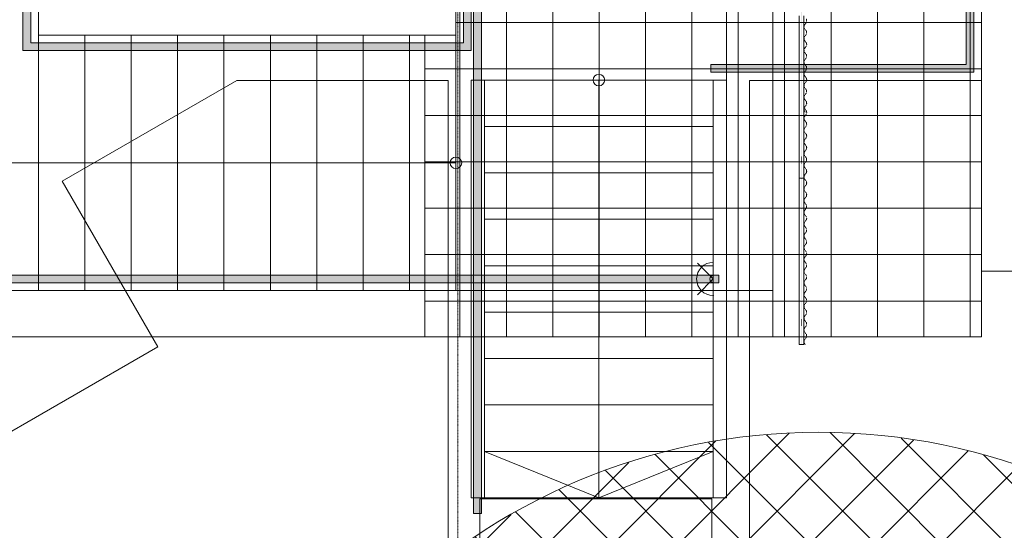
# Model space of a CAD drawing. Header units: centimetres. Extents: x -1589 to 108054, y -205274 to 31709.
# Tile 10 of 256: x 37840 to 44209, y -160053 to -156753. Entities that reach past the tile are written whole.
import ezdxf

# ---------------------------------------------------------------- set-up
doc = ezdxf.new("R2010")
doc.units = ezdxf.units.CM
doc.header["$LTSCALE"] = 0.01
doc.header["$MEASUREMENT"] = 0
for name, pattern in [('11108-COL-C310_XMODEL$0$HIDDEN', [0.375, 0.25, -0.125]), ('Kropki i Kreski', [72, 36, -18, 0, -18]), ('Kropkowana', [63.499999, 0, -63.499999])]:
    doc.linetypes.add(name, pattern=pattern)
for name, color, linetype in [('2_barierki.K_IR', 7, 'Continuous'), ('2_belki.K_IR', 7, 'Continuous'), ('2_schody stalowe rzut.K_IR', 7, 'Continuous'), ('2_schody.K_IR', 7, 'Continuous'), ('2_stropy.K_IR', 7, 'Continuous'), ('2_słupy.K_IR', 7, 'Continuous'), ('2_ściana dekoracyjna 3', 7, 'Continuous'), ('2_ściany.K_IR', 7, 'Continuous'), ('3_oświetlenie.K_IR', 7, 'Continuous'), ('4_osie.ISTN', 7, 'Continuous')]:
    doc.layers.add(name, color=color, linetype=linetype)
for name, color, linetype, lineweight in [('A-DETL-GENF', 7, 'Continuous', 18), ('A-DETL-THIN', 7, 'Continuous', 18), ('F-SPRN', 7, 'Continuous', 18)]:
    doc.layers.add(name, color=color, linetype=linetype, lineweight=lineweight)

# ---------------------------------------------------------------- blocks, each defined once
blk = doc.blocks.new('VF Grate Nozzle Assembly1 - 20_ Grate Nozzle 90 Degree 2-1656473-Poziom płyty DIFFS_ RMS')
at = {"layer": 'F-SPRN', "color": 30, "true_color": 0xff8000}
blk.add_arc((0, 0), 7500, 270, 90, dxfattribs=at)

msp = doc.modelspace()

# ---------------------------------------------------------------- hatches: boundary and pattern name
at = {"layer": '2_barierki.K_IR', "linetype": 'Continuous', "lineweight": 5, "ltscale": 10}
for points in [[(44011.71357, -155153.0033), (43961.71357, -155203.00274), (43961.71357, -157042.78674), (44011.71357, -157092.78674)], [(37861.63197, -156953.01554), (37911.63197, -156903.01554), (37911.63197, -156702.96592), (37861.63197, -156652.96592)], [(40761.63197, -156677.96592), (40711.63197, -156677.96592), (40711.63197, -156903.01554), (40761.63197, -156953.01554)], [(40761.63197, -156953.01554), (40711.63197, -156903.01554), (37911.63197, -156903.01554), (37861.63197, -156953.01554)], [(42411.6291, -157092.78674), (42411.6291, -157042.78674), (42311.6291, -157042.78674), (42311.6291, -157092.78674)], [(44011.71357, -157092.78674), (43961.71357, -157042.78674), (42411.6291, -157042.78674), (42411.6291, -157092.78674)], [(36261.63197, -158403.01554), (36261.63197, -158453.01554), (37961.63196, -158453.01554), (37961.63196, -158403.01554)], [(37961.63196, -158403.01554), (37961.63196, -158453.01554), (40686.63197, -158453.01554), (40686.63197, -158403.01554)], [(40686.63197, -158403.01554), (40686.63197, -158453.01554), (42361.63197, -158453.01554), (42361.63197, -158403.01554)]]:
    msp.add_hatch(color=8, dxfattribs=at).paths.add_polyline_path(points)
at = {"layer": '2_schody stalowe rzut.K_IR', "linetype": 'Continuous', "lineweight": 5, "ltscale": 10}
for points in [[(40826.6291, -156652.96592), (40776.6291, -156702.96592), (40776.6291, -159845.3506), (40826.6291, -159845.3506)], [(40826.6291, -159845.3506), (40776.6291, -159845.3506), (40776.6291, -159945.3506), (40826.6291, -159945.3506)]]:
    msp.add_hatch(color=8, dxfattribs=at).paths.add_polyline_path(points)
at = {"layer": '2_schody.K_IR', "linetype": 'Continuous', "lineweight": 5, "ltscale": 10}
h = msp.add_hatch(dxfattribs=at)
h.set_pattern_fill('Siatka_30x30', color=8, scale=10, style=0, pattern_type=2)
h.set_pattern_definition([(0, (26888.05, -176271.54), (0, 300), []), (90, (26888.05, -176271.54), (-300, 0), [])])
h.paths.add_polyline_path([(40661.63195, -156853.01552), (40461.63197, -156853.01552), (40461.63197, -158803.01554), (44061.71357, -158803.01554), (44061.71357, -157150.69407), (44061.71357, -154803.00388), (42711.63197, -154803.00388), (42711.63197, -155103.00386), (42411.63193, -155103.00386), (40661.63195, -155103.00386)])
at = {"layer": 'A-DETL-GENF', "true_color": 0x0080ff}
h = msp.add_hatch(dxfattribs=at)
h.set_pattern_fill('FP_8', color=150, style=0, pattern_type=2)
h.set_pattern_definition([(45, (-62690.67, -200869.6), (-212.132, 212.132), []), (135, (-62690.67, -200869.6), (-212.132, -212.132), [])])
h.paths.add_polyline_path([(43007.82295, -167419.79744), (43232.10474, -167413.5047), (43455.68086, -167394.64628), (43677.84784, -167363.28152), (43897.90669, -167319.50909), (44115.165, -167263.46673), (44328.9392, -167195.33076), (44538.55668, -167115.31557), (44743.35791, -167023.67291), (44942.6985, -166920.69113), (45135.95126, -166806.69424), (45322.50814, -166682.04092), (45501.78216, -166547.12337), (45673.20926, -166402.3661), (45836.25008, -166248.22457), (45990.39161, -166085.18375), (46135.14888, -165913.75665), (46270.06643, -165734.48263), (46394.71975, -165547.92575), (46508.71664, -165354.67299), (46611.69842, -165155.3324), (46703.34108, -164950.53117), (46783.35627, -164740.91369), (46851.49224, -164527.13949), (46907.5346, -164309.88118), (46951.30702, -164089.82234), (46982.67179, -163867.65535), (47001.53021, -163644.07923), (47007.82295, -163419.79744), (47001.53021, -163195.51565), (46982.67179, -162971.93954), (46951.30702, -162749.77255), (46907.5346, -162529.71371), (46851.49224, -162312.4554), (46783.35627, -162098.68119), (46703.34108, -161889.06371), (46611.69842, -161684.26249), (46508.71664, -161484.92189), (46394.71975, -161291.66914), (46270.06643, -161105.11226), (46135.14888, -160925.83824), (45990.39161, -160754.41113), (45836.25008, -160591.37032), (45673.20926, -160437.22878), (45501.78216, -160292.47151), (45322.50814, -160157.55397), (45135.95126, -160032.90065), (44942.6985, -159918.90376), (44743.35791, -159815.92197), (44538.55668, -159724.27931), (44328.9392, -159644.26412), (44115.165, -159576.12815), (43897.90669, -159520.08579), (43677.84784, -159476.31337), (43455.68086, -159444.9486), (43232.10474, -159426.09018), (43007.82295, -159419.79744), (42783.54116, -159426.09018), (42556.69319, -159445.41051), (42337.79806, -159476.31337), (42117.73921, -159520.08579), (41900.48091, -159576.12815), (41686.7067, -159644.26412), (41477.08922, -159724.27931), (41272.28799, -159815.92197), (41072.9474, -159918.90376), (40879.69464, -160032.90065), (40693.13777, -160157.55397), (40504.07518, -160300.73721), (40342.43664, -160437.22878), (40179.39583, -160591.37032), (40017.71178, -160763.34327), (39880.49702, -160925.83824), (39745.57947, -161105.11226), (39620.92615, -161291.66914), (39506.92926, -161484.92189), (39403.94748, -161684.26249), (39312.30482, -161889.06371), (39232.28963, -162098.68119), (39164.15366, -162312.4554), (39108.1113, -162529.71371), (39064.33888, -162749.77255), (39032.97411, -162971.93954), (39014.11569, -163195.51565), (39007.82295, -163419.79744), (39014.11569, -163644.07923), (39032.97411, -163867.65535), (39064.33888, -164089.82234), (39108.1113, -164309.88118), (39164.15366, -164527.13949), (39232.28963, -164740.91369), (39312.30482, -164950.53117), (39403.94748, -165155.3324), (39506.92926, -165354.67299), (39620.92615, -165547.92575), (39745.57947, -165734.48263), (39880.49702, -165913.75665), (40025.25429, -166085.18375), (40179.39583, -166248.22457), (40342.43664, -166402.3661), (40513.86374, -166547.12337), (40693.13777, -166682.04092), (40879.69464, -166806.69424), (41072.9474, -166920.69113), (41272.28799, -167023.67291), (41477.08922, -167115.31557), (41686.7067, -167195.33076), (41900.48091, -167263.46673), (42117.73921, -167319.50909), (42337.79806, -167363.28152), (42559.96505, -167394.64628), (42783.54116, -167413.5047)])

# ---------------------------------------------------------------- linework, layer by layer
at = {"layer": '2_barierki.K_IR', "color": 8, "linetype": 'Continuous', "lineweight": 5, "ltscale": 10}
for p, q in [((43961.71357, -155203.00274), (43961.71357, -157042.78674)), ((44011.71357, -157092.78674), (44011.71357, -155153.0033)), ((37861.63197, -156652.96592), (37861.63197, -156953.01554)), ((37911.63197, -156903.01554), (37911.63197, -156702.96592)), ((40711.63197, -156677.96592), (40711.63197, -156903.01554)), ((40761.63197, -156953.01554), (40761.63197, -156677.96592)), ((40711.63197, -156903.01554), (37911.63197, -156903.01554)), ((37861.63197, -156953.01554), (40761.63197, -156953.01554)), ((42411.6291, -157042.78674), (42311.6291, -157042.78674)), ((42311.6291, -157042.78674), (42311.6291, -157092.78674)), ((43961.71357, -157042.78674), (42411.6291, -157042.78674)), ((42311.6291, -157092.78674), (42411.6291, -157092.78674)), ((42411.6291, -157092.78674), (44011.71357, -157092.78674)), ((37961.63196, -158403.01554), (36261.63197, -158403.01554)), ((40686.63197, -158403.01554), (37961.63196, -158403.01554)), ((42361.63197, -158403.01554), (40686.63197, -158403.01554)), ((42361.63197, -158453.01554), (42361.63197, -158403.01554)), ((36261.63197, -158453.01554), (37961.63196, -158453.01554)), ((37961.63196, -158453.01554), (40686.63197, -158453.01554)), ((40686.63197, -158453.01554), (42361.63197, -158453.01554))]:
    msp.add_line(p, q, dxfattribs=at)
at = {"layer": '2_belki.K_IR', "color": 8, "linetype": 'Continuous', "lineweight": 5, "ltscale": 10}
for p, q in [((42411.63197, -155103.00386), (42411.63197, -158503.01554)), ((42411.63197, -155103.00386), (42411.63197, -158503.01554)), ((42711.63199, -155103.00386), (42711.63199, -158503.01554)), ((42711.63199, -155103.00386), (42711.63199, -158503.01554)), ((42411.63197, -158503.01554), (42711.63199, -158503.01554)), ((42411.63197, -158503.01554), (42711.63199, -158503.01554))]:
    msp.add_line(p, q, dxfattribs=at)
at = {"layer": '2_schody stalowe rzut.K_IR', "color": 8, "linetype": 'Continuous', "lineweight": 5, "ltscale": 10}
for p, q in [((40826.6291, -159845.3506), (40826.6291, -156652.96592)), ((40776.6291, -156702.96592), (40776.6291, -159845.3506)), ((40761.6291, -157142.78674), (40761.6291, -159842.78674)), ((40846.6291, -157142.78674), (40761.6291, -157142.78674)), ((40846.6291, -159842.78674), (40846.6291, -157142.78674)), ((42326.6291, -157142.78674), (40846.6291, -157142.78674)), ((40846.6291, -157142.78674), (40846.6291, -157442.78674)), ((41586.6291, -157142.78674), (41586.6291, -157442.78674)), ((41586.6291, -157142.78674), (41586.6291, -157442.78674)), ((42326.6291, -157142.78674), (42326.6291, -159842.78674)), ((42411.6291, -157142.78674), (42326.6291, -157142.78674)), ((42326.6291, -157442.78674), (42326.6291, -157142.78674)), ((42411.6291, -159842.78674), (42411.6291, -157142.78674)), ((40846.6291, -157442.78674), (42326.6291, -157442.78674)), ((42326.6291, -157442.78674), (40846.6291, -157442.78674)), ((40846.6291, -157442.78674), (40846.6291, -157742.78674)), ((41586.6291, -157442.78674), (41586.6291, -159542.78674)), ((41586.6291, -157442.78674), (41586.6291, -159542.78674)), ((42326.6291, -157742.78674), (42326.6291, -157442.78674)), ((40846.6291, -157742.78674), (42326.6291, -157742.78674)), ((42326.6291, -157742.78674), (40846.6291, -157742.78674)), ((40846.6291, -157742.78674), (40846.6291, -158042.78674)), ((42326.6291, -158042.78674), (42326.6291, -157742.78674)), ((40846.6291, -158042.78674), (42326.6291, -158042.78674)), ((42326.6291, -158042.78674), (40846.6291, -158042.78674)), ((40846.6291, -158042.78674), (40846.6291, -158342.78674)), ((42326.6291, -158342.78674), (42326.6291, -158042.78674)), ((40846.6291, -158342.78674), (42326.6291, -158342.78674)), ((42326.6291, -158342.78674), (40846.6291, -158342.78674)), ((40846.6291, -158342.78674), (40846.6291, -158642.78674)), ((42326.6291, -158642.78674), (42326.6291, -158342.78674)), ((40846.6291, -158642.78674), (42326.6291, -158642.78674)), ((42326.6291, -158642.78674), (40846.6291, -158642.78674)), ((40846.6291, -158642.78674), (40846.6291, -158942.78674)), ((42326.6291, -158942.78674), (42326.6291, -158642.78674)), ((40846.6291, -158942.78674), (42326.6291, -158942.78674)), ((42326.6291, -158942.78674), (40846.6291, -158942.78674)), ((40846.6291, -158942.78674), (40846.6291, -159242.78674)), ((42326.6291, -159242.78674), (42326.6291, -158942.78674)), ((40846.6291, -159242.78674), (42326.6291, -159242.78674)), ((42326.6291, -159242.78674), (40846.6291, -159242.78674)), ((40846.6291, -159242.78674), (40846.6291, -159542.78674)), ((42326.6291, -159542.78674), (42326.6291, -159242.78674)), ((40846.6291, -159542.78674), (42326.6291, -159542.78674)), ((42326.6291, -159542.78674), (40846.6291, -159542.78674)), ((40846.6291, -159542.78674), (40846.6291, -159842.78674)), ((40846.6291, -159542.78674), (41586.6291, -159842.78674)), ((40846.6291, -159542.78674), (41586.6291, -159842.78674)), ((41586.6291, -159542.78674), (41586.6291, -159842.78674)), ((41586.6291, -159542.78674), (41586.6291, -159842.78674)), ((41586.6291, -159842.78674), (42326.6291, -159542.78674)), ((41586.6291, -159842.78674), (42326.6291, -159542.78674)), ((42326.6291, -159842.78674), (42326.6291, -159542.78674)), ((40761.6291, -159842.78674), (40846.6291, -159842.78674)), ((40776.6291, -159845.3506), (40776.6291, -159945.3506)), ((40826.6291, -159945.3506), (40826.6291, -159845.3506)), ((40846.6291, -159842.78674), (42326.6291, -159842.78674)), ((42326.6291, -159842.78674), (42411.6291, -159842.78674)), ((40776.6291, -159945.3506), (40826.6291, -159945.3506))]:
    msp.add_line(p, q, dxfattribs=at)
for start, end in [(0, 180), (180, 0)]:
    msp.add_arc((41586.6291, -157142.78674), 37.5, start, end, dxfattribs=at)
at = {"layer": '2_schody.K_IR', "color": 8, "linetype": 'Continuous', "lineweight": 5, "ltscale": 10}
for p, q in [((37961.63197, -155102.96592), (37961.63197, -156752.96594)), ((37961.63197, -156752.96594), (37961.63197, -156853.01552)), ((37961.63197, -156853.01552), (37961.63197, -158503.01554)), ((37961.63198, -156853.01552), (38261.63197, -156853.01552)), ((37961.63198, -158503.01554), (37961.63198, -156853.01552)), ((38261.63197, -156853.01552), (38261.63197, -158503.01554)), ((38261.63197, -156853.01554), (38561.63197, -156853.01554)), ((38261.63197, -158503.01554), (38261.63197, -156853.01554)), ((38561.63197, -158503.01554), (38561.63197, -156853.01554)), ((38561.63197, -156853.01554), (38861.63197, -156853.01554)), ((38561.63197, -156853.01554), (38561.63197, -158503.01554)), ((38861.63197, -158503.01554), (38861.63197, -156853.01554)), ((38861.63197, -156853.01554), (39161.63197, -156853.01554)), ((38861.63197, -156853.01554), (38861.63197, -158503.01554)), ((39161.63197, -158503.01554), (39161.63197, -156853.01554)), ((39161.63197, -156853.01554), (39461.63197, -156853.01554)), ((39161.63197, -156853.01554), (39161.63197, -158503.01554)), ((39461.63197, -158503.01554), (39461.63197, -156853.01554)), ((39461.63197, -156853.01554), (39761.63197, -156853.01554)), ((39461.63197, -156853.01554), (39461.63197, -158503.01554)), ((39761.63197, -158503.01554), (39761.63197, -156853.01554)), ((39761.63197, -156853.01554), (40061.63197, -156853.01554)), ((39761.63197, -156853.01554), (39761.63197, -158503.01554)), ((40061.63197, -158503.01554), (40061.63197, -156853.01554)), ((40061.63197, -156853.01554), (40361.63197, -156853.01554)), ((40061.63197, -156853.01554), (40061.63197, -158503.01554)), ((40361.63197, -158503.01554), (40361.63197, -156853.01554)), ((40361.63197, -156853.01554), (40661.63197, -156853.01554)), ((40361.63197, -156853.01554), (40361.63197, -158503.01554)), ((40661.63197, -156853.01554), (40661.63197, -158503.01554)), ((37961.63197, -157678.01554), (37136.63197, -157678.01554)), ((40361.63197, -157678.01554), (37961.63197, -157678.01554)), ((40661.63197, -157678.01554), (40361.63197, -157678.01554)), ((37961.63197, -158503.01554), (36211.63197, -158503.01554)), ((38261.63197, -158503.01554), (37961.63198, -158503.01554)), ((38561.63197, -158503.01554), (38261.63197, -158503.01554)), ((38861.63197, -158503.01554), (38561.63197, -158503.01554)), ((39161.63197, -158503.01554), (38861.63197, -158503.01554)), ((39461.63197, -158503.01554), (39161.63197, -158503.01554)), ((39761.63197, -158503.01554), (39461.63197, -158503.01554)), ((40061.63197, -158503.01554), (39761.63197, -158503.01554)), ((40361.63197, -158503.01554), (40061.63197, -158503.01554)), ((40661.63197, -158503.01554), (40361.63197, -158503.01554))]:
    msp.add_line(p, q, dxfattribs=at)
at = {"layer": '2_schody.K_IR', "color": 8, "linetype": 'Continuous', "lineweight": 5, "ltscale": 10, "flags": 128}
msp.add_lwpolyline([(40661.63195, -156853.01552), (40461.63197, -156853.01552), (40461.63197, -158803.01554), (44061.71357, -158803.01554), (44061.71357, -157150.69407), (44061.71357, -154803.00388), (42711.63197, -154803.00388), (42711.63197, -155103.00386), (42411.63193, -155103.00386), (40661.63195, -155103.00386)], close=True, dxfattribs=at)
at = {"layer": '2_schody.K_IR', "color": 8, "linetype": 'Continuous', "lineweight": 5, "ltscale": 10}
for start, end in [(90, 270), (270, 90)]:
    msp.add_arc((40661.63197, -157678.01554), 37.5, start, end, dxfattribs=at)
at = {"layer": '2_stropy.K_IR', "color": 8, "linetype": 'Continuous', "lineweight": 5, "ltscale": 10, "flags": 128}
for points in [[(37342.67536, -161977.79434), (36342.87346, -160245.91098), (38733.13041, -158866.29052), (38115.93207, -157797.11924), (39245.67857, -157144.84662), (40611.62917, -157145.73618), (40611.62917, -160378.79152), (40112.38628, -160378.82945)], [(42561.71357, -160378.92158), (42561.71357, -157144.84662), (44061.71357, -157144.84662), (44061.71357, -158378.72903), (46399.38915, -158378.72903), (46399.3885, -160378.77143)], [(40817.25848, -160385.37805), (42317.25848, -160385.37805), (42317.25848, -159850.6941), (40817.25848, -159850.6941)]]:
    msp.add_lwpolyline(points, close=True, dxfattribs=at)
at = {"layer": '2_słupy.K_IR', "color": 8, "linetype": 'Continuous', "lineweight": 5, "ltscale": 10, "flags": 128}
msp.add_lwpolyline([(42411.63197, -158503.01554), (42711.63197, -158503.01554), (42711.63197, -158803.01554), (42411.63197, -158803.01554)], close=True, dxfattribs=at)
at = {"layer": '2_ściana dekoracyjna 3', "color": 8, "linetype": 'Kropkowana', "lineweight": 5, "ltscale": 10}
msp.add_line((42897.4798, -158853.01552), (42897.4798, -154601.82406), dxfattribs=at)
at = {"layer": '2_ściana dekoracyjna 3', "color": 8, "linetype": 'Continuous', "lineweight": 5, "ltscale": 10}
for p, q in [((42882.4798, -156727.41979), (42882.4798, -157777.09673)), ((42912.4798, -156727.41979), (42912.4798, -157777.09673)), ((42882.4798, -157777.09673), (42882.4798, -158301.93468)), ((42912.4798, -157777.09673), (42882.4798, -157777.09673)), ((42912.4798, -157777.09673), (42912.4798, -158301.93468)), ((42882.4798, -158301.93526), (42882.4798, -158853.01552)), ((42912.4798, -158301.93526), (42912.4798, -158853.01552)), ((42912.4798, -158853.01552), (42882.4798, -158853.01552))]:
    msp.add_line(p, q, dxfattribs=at)
at = {"layer": '2_ściana dekoracyjna 3', "color": 8, "linetype": '11108-COL-C310_XMODEL$0$HIDDEN', "lineweight": 5, "ltscale": 10}
for p, q in [((42921.83004, -156779.79232), (42913.89019, -156791.65502)), ((42913.89019, -156791.65502), (42913.89019, -156805.92963)), ((42928.46627, -156771.30422), (42921.83004, -156779.79232)), ((42928.46627, -156750.28043), (42930.83004, -156760.79232)), ((42930.83004, -156760.79232), (42928.46627, -156771.30422)), ((42913.89019, -156805.92963), (42921.83004, -156817.79232)), ((42921.83004, -156855.79232), (42913.89019, -156867.65502)), ((42921.83004, -156817.79232), (42928.46627, -156826.28043)), ((42928.46627, -156847.30422), (42921.83004, -156855.79232)), ((42928.46627, -156826.28043), (42930.83004, -156836.79232)), ((42930.83004, -156836.79232), (42928.46627, -156847.30422)), ((42913.89019, -156867.65502), (42913.89019, -156881.92963)), ((42913.89019, -156881.92963), (42921.83004, -156893.79232)), ((42921.83004, -156893.79232), (42928.46627, -156902.28043)), ((42928.46627, -156923.30422), (42921.83004, -156931.79232)), ((42928.46627, -156902.28043), (42930.83004, -156912.79232)), ((42930.83004, -156912.79232), (42928.46627, -156923.30422)), ((42921.83004, -156931.79232), (42913.89019, -156943.65502)), ((42913.89019, -156943.65502), (42913.89019, -156957.92963)), ((42913.89019, -156957.92963), (42921.83004, -156969.79232)), ((42921.83004, -156969.79232), (42928.46627, -156978.28043)), ((42928.46627, -156978.28043), (42930.83004, -156988.79232)), ((42921.83004, -157007.79232), (42913.89019, -157019.65502)), ((42913.89019, -157019.65502), (42913.89019, -157033.92963)), ((42913.89019, -157033.92963), (42921.83004, -157045.79232)), ((42928.46627, -156999.30422), (42921.83004, -157007.79232)), ((42921.83004, -157045.79232), (42928.46627, -157054.28043)), ((42930.83004, -156988.79232), (42928.46627, -156999.30422)), ((42921.83004, -157083.79232), (42913.89019, -157095.65502)), ((42913.89019, -157095.65502), (42913.89019, -157109.92963)), ((42913.89019, -157109.92963), (42921.83004, -157121.79232)), ((42928.46627, -157075.30422), (42921.83004, -157083.79232)), ((42928.46627, -157054.28043), (42930.83004, -157064.79232)), ((42930.83004, -157064.79232), (42928.46627, -157075.30422)), ((42921.83004, -157159.79232), (42913.89019, -157171.65502)), ((42913.89019, -157171.65502), (42913.89019, -157185.92963)), ((42921.83004, -157121.79232), (42928.46627, -157130.28043)), ((42928.46627, -157151.30422), (42921.83004, -157159.79232)), ((42928.46627, -157130.28043), (42930.83004, -157140.79232)), ((42930.83004, -157140.79232), (42928.46627, -157151.30422)), ((42913.89019, -157185.92963), (42921.83004, -157197.79232)), ((42921.83004, -157235.79232), (42913.89019, -157247.65502)), ((42921.83004, -157197.79232), (42928.46627, -157206.28043)), ((42928.46627, -157227.30422), (42921.83004, -157235.79232)), ((42928.46627, -157206.28043), (42930.83004, -157216.79232)), ((42930.83004, -157216.79232), (42928.46627, -157227.30422)), ((42913.89019, -157247.65502), (42913.89019, -157261.92963)), ((42913.89019, -157261.92963), (42921.83004, -157273.79232)), ((42921.83004, -157273.79232), (42928.46627, -157282.28043)), ((42928.46627, -157303.30422), (42921.83004, -157311.79232)), ((42928.46627, -157282.28043), (42930.83004, -157292.79232)), ((42930.83004, -157292.79232), (42928.46627, -157303.30422)), ((42921.83004, -157311.79232), (42913.89019, -157323.65502)), ((42913.89019, -157323.65502), (42913.89019, -157337.92963)), ((42913.89019, -157337.92963), (42921.83004, -157349.79232)), ((42917.50589, -157326.853), (42921.83004, -157333.31357)), ((42921.83004, -157333.31357), (42928.46627, -157341.80167)), ((42921.83004, -157349.79232), (42922.10711, -157350.14671)), ((42928.46627, -157362.82546), (42921.83004, -157371.31357)), ((42928.46627, -157341.80167), (42930.83004, -157352.31357)), ((42930.83004, -157352.31357), (42928.46627, -157362.82546)), ((42921.83004, -157371.31357), (42913.89019, -157383.17626)), ((42913.89019, -157383.17626), (42913.89019, -157397.45087)), ((42913.89019, -157397.45087), (42921.83004, -157409.31357)), ((42921.83004, -157409.31357), (42928.46627, -157417.80167)), ((42928.46627, -157417.80167), (42930.83004, -157428.31357)), ((42930.83004, -157428.31357), (42928.46627, -157438.82546)), ((42921.83004, -157447.31357), (42913.89019, -157459.17626)), ((42913.89019, -157459.17626), (42913.89019, -157473.45087)), ((42913.89019, -157473.45087), (42921.83004, -157485.31357)), ((42928.46627, -157438.82546), (42921.83004, -157447.31357)), ((42921.83004, -157485.31357), (42928.46627, -157493.80167)), ((42928.46627, -157493.80167), (42930.83004, -157504.31357)), ((42921.83004, -157523.31357), (42913.89019, -157535.17626)), ((42913.89019, -157535.17626), (42913.89019, -157549.45087)), ((42913.89019, -157549.45087), (42921.83004, -157561.31357)), ((42928.46627, -157514.82546), (42921.83004, -157523.31357)), ((42930.83004, -157504.31357), (42928.46627, -157514.82546)), ((42921.83004, -157599.31357), (42913.89019, -157611.17626)), ((42913.89019, -157611.17626), (42913.89019, -157625.45087)), ((42921.83004, -157561.31357), (42928.46627, -157569.80167)), ((42928.46627, -157590.82546), (42921.83004, -157599.31357)), ((42928.46627, -157569.80167), (42930.83004, -157580.31357)), ((42930.83004, -157580.31357), (42928.46627, -157590.82546)), ((42913.89019, -157625.45087), (42921.83004, -157637.31357)), ((42921.83004, -157675.31357), (42913.89019, -157687.17626)), ((42913.89019, -157687.17626), (42913.89019, -157701.45087)), ((42921.83004, -157637.31357), (42928.46627, -157645.80167)), ((42928.46627, -157666.82546), (42921.83004, -157675.31357)), ((42928.46627, -157645.80167), (42930.83004, -157656.31357)), ((42930.83004, -157656.31357), (42928.46627, -157666.82546)), ((42913.89019, -157701.45087), (42921.83004, -157713.31357)), ((42921.83004, -157751.31357), (42913.89019, -157763.17626)), ((42921.83004, -157713.31357), (42928.46627, -157721.80167)), ((42928.46627, -157742.82546), (42921.83004, -157751.31357)), ((42928.46627, -157721.80167), (42930.83004, -157732.31357)), ((42930.83004, -157732.31357), (42928.46627, -157742.82546)), ((42913.89019, -157763.17626), (42913.89019, -157777.45087)), ((42913.89019, -157777.45087), (42921.83004, -157789.31357)), ((42921.83004, -157789.31357), (42928.46627, -157797.80167)), ((42928.46627, -157797.80167), (42930.83004, -157808.31357)), ((42930.83004, -157808.31357), (42928.46627, -157818.82546)), ((42921.83004, -157827.31357), (42913.89019, -157839.17626)), ((42913.89019, -157839.17626), (42913.89019, -157853.45087)), ((42913.89019, -157853.45087), (42921.83004, -157865.31357)), ((42928.46627, -157818.82546), (42921.83004, -157827.31357)), ((42921.83004, -157865.31357), (42928.46627, -157873.80167)), ((42928.46627, -157873.80167), (42930.83004, -157884.31357)), ((42921.83004, -157903.31357), (42913.89019, -157915.17626)), ((42913.89019, -157915.17626), (42913.89019, -157929.45087)), ((42913.89019, -157929.45087), (42921.83004, -157941.31357)), ((42928.46627, -157894.82546), (42921.83004, -157903.31357)), ((42921.83004, -157941.31357), (42928.46627, -157949.80167)), ((42930.83004, -157884.31357), (42928.46627, -157894.82546)), ((42921.83004, -157979.31357), (42913.89019, -157991.17626)), ((42913.89019, -157991.17626), (42913.89019, -158005.45087)), ((42913.89019, -158005.45087), (42921.83004, -158017.31357)), ((42928.46627, -157970.82546), (42921.83004, -157979.31357)), ((42928.46627, -157949.80167), (42930.83004, -157960.31357)), ((42930.83004, -157960.31357), (42928.46627, -157970.82546)), ((42921.83004, -158055.31357), (42913.89019, -158067.17626)), ((42913.89019, -158067.17626), (42913.89019, -158081.45087)), ((42921.83004, -158017.31357), (42928.46627, -158025.80167)), ((42928.46627, -158046.82546), (42921.83004, -158055.31357)), ((42928.46627, -158025.80167), (42930.83004, -158036.31357)), ((42930.83004, -158036.31357), (42928.46627, -158046.82546)), ((42913.89019, -158081.45087), (42921.83004, -158093.31357)), ((42921.83004, -158131.31357), (42913.89019, -158143.17626)), ((42921.83004, -158093.31357), (42928.46627, -158101.80167)), ((42928.46627, -158122.82546), (42921.83004, -158131.31357)), ((42928.46627, -158101.80167), (42930.83004, -158112.31357)), ((42930.83004, -158112.31357), (42928.46627, -158122.82546)), ((42913.89019, -158143.17626), (42913.89019, -158157.45087)), ((42913.89019, -158157.45087), (42921.83004, -158169.31357)), ((42921.83004, -158169.31357), (42928.46627, -158177.80167)), ((42928.46627, -158177.80167), (42930.83004, -158188.31357)), ((42930.83004, -158188.31357), (42928.46627, -158198.82546)), ((42921.83004, -158207.31357), (42913.89019, -158219.17626)), ((42913.89019, -158219.17626), (42913.89019, -158233.45087)), ((42913.89019, -158233.45087), (42921.83004, -158245.31357)), ((42928.46627, -158198.82546), (42921.83004, -158207.31357)), ((42921.83004, -158245.31357), (42928.46627, -158253.80167)), ((42928.46627, -158253.80167), (42930.83004, -158264.31357)), ((42921.83004, -158283.31357), (42913.89019, -158295.17626)), ((42913.89019, -158295.17626), (42913.89019, -158309.45087)), ((42913.89019, -158309.45087), (42921.83004, -158321.31357)), ((42928.46627, -158274.82546), (42921.83004, -158283.31357)), ((42921.83004, -158321.31357), (42928.46627, -158329.80167)), ((42930.83004, -158264.31357), (42928.46627, -158274.82546)), ((42921.83004, -158359.31357), (42913.89019, -158371.17626)), ((42913.89019, -158371.17626), (42913.89019, -158385.45087)), ((42913.89019, -158385.45087), (42921.83004, -158397.31357)), ((42928.46627, -158350.82546), (42921.83004, -158359.31357)), ((42928.46627, -158329.80167), (42930.83004, -158340.31357)), ((42930.83004, -158340.31357), (42928.46627, -158350.82546)), ((42921.83004, -158435.31357), (42913.89019, -158447.17626)), ((42913.89019, -158447.17626), (42913.89019, -158461.45087)), ((42921.83004, -158397.31357), (42928.46627, -158405.80167)), ((42928.46627, -158426.82546), (42921.83004, -158435.31357)), ((42928.46627, -158405.80167), (42930.83004, -158416.31357)), ((42930.83004, -158416.31357), (42928.46627, -158426.82546)), ((42921.82157, -158511.14667), (42913.88172, -158523.00936)), ((42913.89019, -158461.45087), (42921.83004, -158473.31357)), ((42928.4578, -158502.65857), (42921.82157, -158511.14667)), ((42921.83004, -158473.31357), (42928.46627, -158481.80167)), ((42929.41135, -158498.41804), (42928.4578, -158502.65857)), ((42928.46627, -158481.80167), (42930.83004, -158492.31357)), ((42930.83004, -158492.31357), (42929.45735, -158498.41804)), ((42913.88172, -158523.00936), (42913.88172, -158537.28398)), ((42913.88172, -158537.28398), (42921.82157, -158549.14667)), ((42921.82157, -158549.14667), (42928.4578, -158557.63477)), ((42928.4578, -158578.65857), (42921.82157, -158587.14667)), ((42928.4578, -158557.63477), (42930.82157, -158568.14667)), ((42930.82157, -158568.14667), (42928.4578, -158578.65857)), ((42921.82157, -158587.14667), (42913.88172, -158599.00936)), ((42913.88172, -158599.00936), (42913.88172, -158613.28398)), ((42913.88172, -158613.28398), (42921.82157, -158625.14667)), ((42921.82157, -158625.14667), (42928.4578, -158633.63477)), ((42928.4578, -158633.63477), (42930.82157, -158644.14667)), ((42921.82157, -158663.14667), (42913.88172, -158675.00936)), ((42913.88172, -158675.00936), (42913.88172, -158689.28398)), ((42913.88172, -158689.28398), (42921.82157, -158701.14667)), ((42928.4578, -158654.65857), (42921.82157, -158663.14667)), ((42921.82157, -158701.14667), (42928.4578, -158709.63477)), ((42930.82157, -158644.14667), (42928.4578, -158654.65857)), ((42921.82157, -158739.14667), (42913.88172, -158751.00936)), ((42913.88172, -158751.00936), (42913.88172, -158765.28398)), ((42913.88172, -158765.28398), (42921.82157, -158777.14667)), ((42928.4578, -158730.65857), (42921.82157, -158739.14667)), ((42928.4578, -158709.63477), (42930.82157, -158720.14667)), ((42930.82157, -158720.14667), (42928.4578, -158730.65857)), ((42921.82157, -158815.14667), (42913.88172, -158827.00936)), ((42913.88172, -158827.00936), (42913.88172, -158841.28398)), ((42921.82157, -158777.14667), (42928.4578, -158785.63477)), ((42928.4578, -158806.65857), (42921.82157, -158815.14667)), ((42928.4578, -158785.63477), (42930.82157, -158796.14667)), ((42930.82157, -158796.14667), (42928.4578, -158806.65857)), ((42913.88172, -158841.28398), (42921.73379, -158853.01552))]:
    msp.add_line(p, q, dxfattribs=at)
at = {"layer": '2_ściany.K_IR', "color": 8, "linetype": 'Continuous', "lineweight": 5, "ltscale": 10, "flags": 128}
for points in [[(42411.63197, -158503.01554), (36211.63197, -158503.01554)], [(36211.63197, -158803.01554), (42411.63197, -158803.01554)]]:
    msp.add_lwpolyline(points, dxfattribs=at)
at = {"layer": '3_oświetlenie.K_IR', "color": 8, "linetype": 'Continuous', "lineweight": 5, "ltscale": 10}
for p, q in [((42326.6291, -158536.27027), (42326.6291, -158321.27027)), ((42326.6291, -158536.27027), (42326.6291, -158321.27027)), ((42326.6291, -158428.77027), (42224.09862, -158326.23979)), ((42326.6291, -158428.77027), (42224.09862, -158531.30076))]:
    msp.add_line(p, q, dxfattribs=at)
for radius in [107.5, 107.5, 23]:
    msp.add_arc((42326.6291, -158428.77027), radius, 90, 270, dxfattribs=at)
msp.add_point((42326.6291, -158536.27027), dxfattribs=at)
msp.add_point((42326.6291, -158536.27027), dxfattribs=at)
at = {"layer": '4_osie.ISTN', "color": 7, "linetype": 'Kropki i Kreski', "lineweight": 0, "ltscale": 10}
msp.add_line((40674.38766, -189505.19489), (40674.38766, -152305.10066), dxfattribs=at)
at = {"layer": 'A-DETL-THIN'}
for centre, radius, start, end in [((43007.82295, -163419.79744), 4000, 0, 180), ((32937.24642, -165993.89299), 7500, 240.000002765, 60.000002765)]:
    msp.add_arc(centre, radius, start, end, dxfattribs=at)

# ---------------------------------------------------------------- block references
at = {"layer": 'F-SPRN', "color": 30, "true_color": 0xff8000, "rotation": 330.00000276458}
msp.add_blockref('VF Grate Nozzle Assembly1 - 20_ Grate Nozzle 90 Degree 2-1656473-Poziom płyty DIFFS_ RMS', (32937.24642, -165993.89299), dxfattribs=at)

doc.saveas('drawing.dxf')
